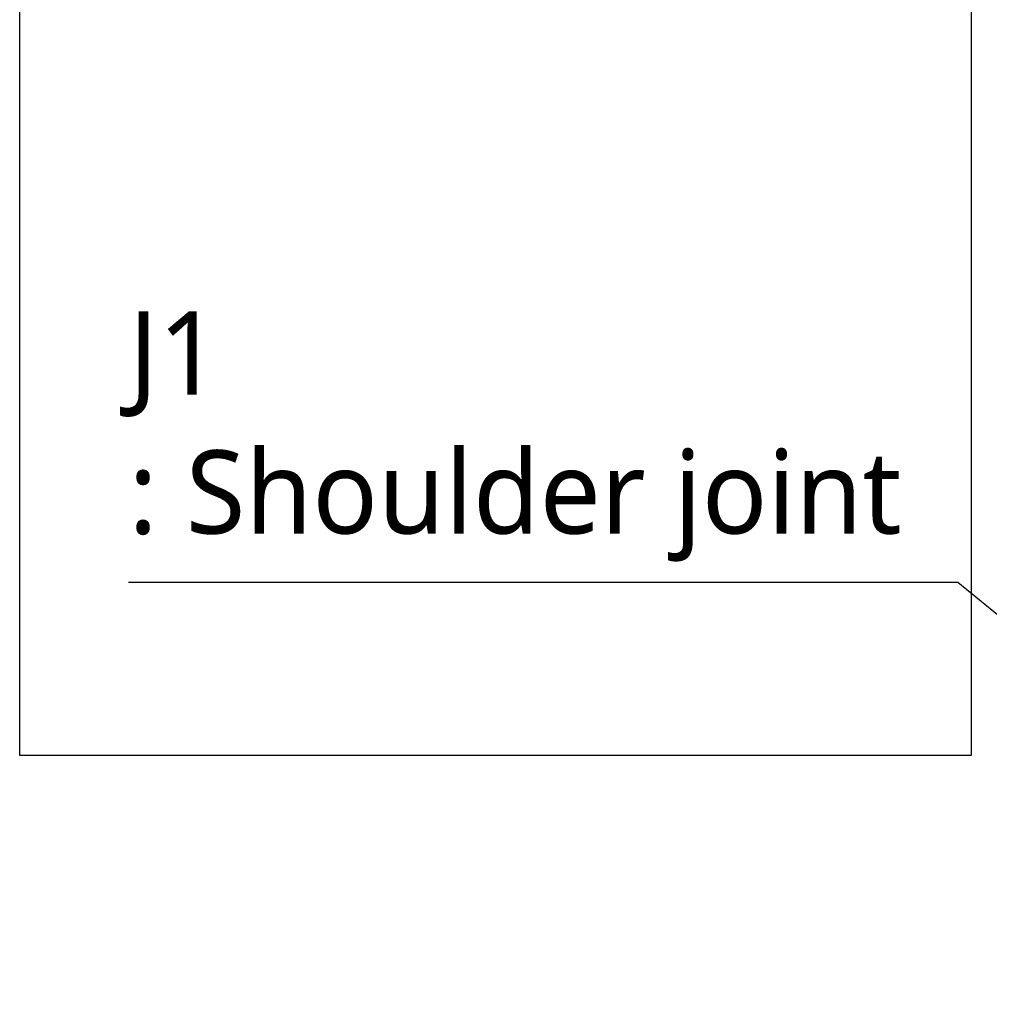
# Model space of a CAD drawing. Header units: millimetres. Extents: x 0 to 5219, y 0 to 2970.
# Tile 41 of 229: x 1510 to 1743, y 938 to 1174. Entities that reach past the tile are written whole.
import ezdxf

# ---------------------------------------------------------------- set-up
doc = ezdxf.new("R2010")
doc.units = ezdxf.units.MM
doc.header["$LTSCALE"] = 0.2
doc.layers.add('05_Section Line', color=3, linetype='Continuous')
doc.styles.add('Rainbow-5.0 Style', font='malgunsl.ttf')
doc.dimstyles.new('Rainbow-5.0 Style', dxfattribs={"dimtxt": 4, "dimasz": 2.5, "dimexe": 1, "dimexo": 1, "dimgap": 1, "dimtad": 1, "dimdsep": 46, "dimtxsty": 'Rainbow-5.0 Style', "dimcen": 0, "dimclrd": 251, "dimclre": 251, "dimclrt": 7, "dimazin": 3, "dimtp": 0.1, "dimtm": 0.1, "dimtfac": 0.61, "dimtmove": 0, "dimatfit": 3, "dimfxl": 1, "dimlwd": -1, "dimlwe": -1, "dimarcsym": 1})

msp = doc.modelspace()

# ---------------------------------------------------------------- linework, layer by layer
at = {"layer": '05_Section Line'}
msp.add_lwpolyline([(1510.122, 1741.808), (1738.642, 1741.808), (1738.642, 997.624), (1510.122, 997.624)], close=True, dxfattribs=at)

# ---------------------------------------------------------------- texts
at = {"color": 7, "insert": (1536.265, 1044.21), "char_height": 20, "attachment_point": 7, "style": 'Rainbow-5.0 Style'}
msp.add_mtext('J1\\P: Shoulder joint', dxfattribs=at)

# ---------------------------------------------------------------- leaders
at = {"annotation_type": 0, "has_hookline": 1, "hookline_direction": 1, "text_width": 181.659}
msp.add_leader([(1859.549, 937.88), (1735.424, 1039.21), (1722.924, 1039.21)], dimstyle='Rainbow-5.0 Style', override={"dimscale": 5, "dimgap": 1, "dimtad": 1}, dxfattribs=at)

doc.saveas('drawing.dxf')
